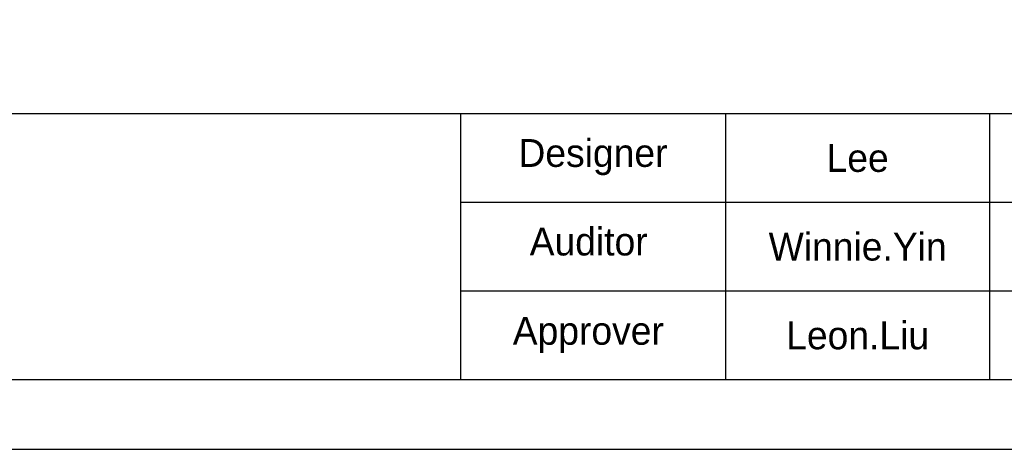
# Model space of a CAD drawing. Header units: millimetres. Extents: x 0 to 297, y 0 to 210.
# Tile 4 of 48: x 116 to 186, y 0 to 31. Entities that reach past the tile are written whole.
import ezdxf
from ezdxf.enums import TextEntityAlignment as Align

# ---------------------------------------------------------------- set-up
doc = ezdxf.new("R2010")
doc.units = ezdxf.units.MM
doc.layers.add('1', color=7, linetype='Continuous', true_color=0xffffff)
doc.styles.add('LL', font='txt')

# ---------------------------------------------------------------- blocks, each defined once
blk = doc.blocks.new('Machine Drawing')
for p, q in [((8707.221, 6923.892), (8994.221, 6923.892)), ((8849.531, 6904.8), (8849.531, 6923.892)), ((8868.531, 6923.892), (8868.531, 6904.8)), ((8887.531, 6904.8), (8887.531, 6923.892)), ((8849.531, 6917.527), (8994.221, 6917.527)), ((8849.531, 6911.162), (8994.221, 6911.162))]:
    blk.add_line(p, q)
blk.add_lwpolyline([(8707.221, 6904.8), (8994.221, 6904.8), (8994.221, 7104.8), (8707.221, 7104.8)], close=True)
at = {"layer": '1'}
blk.add_lwpolyline([(8999.221, 7109.8), (8702.221, 7109.8), (8702.221, 6899.8), (8999.221, 6899.8)], close=True, dxfattribs=at)
at = {"char_height": 2, "attachment_point": 1, "style": 'LL'}
for s, insert in [('Designer', (8853.673, 6922.067)), ('Auditor', (8854.479, 6915.712)), ('Approver', (8853.265, 6909.304))]:
    blk.add_mtext_dynamic_manual_height_columns(s, width=11.04546, gutter_width=12.5, heights=[0], dxfattribs=dict(at, insert=insert))
at = {"style": 'LL', "flags": 8}
for tag, p in [('DESIGNER', (8878.031, 6920.709)), ('DOCUMENT.NAME', (8972.796, 6920.709)), ('AUDITOR', (8878.031, 6914.344)), ('SCALE', (8893.136, 6914.344)), ('TOLERANCE', (8904.346, 6914.344)), ('UNIT', (8915.556, 6914.344)), ('WEIGHT', (8926.766, 6914.344)), ('DOCUMENT.NUMBER', (8972.796, 6914.344)), ('APPROVER', (8878.031, 6907.979)), ('APPROVAL.TIME', (8921.161, 6907.981)), ('VERSION', (8960.871, 6907.981))]:
    blk.add_attdef(tag, text='', height=2, dxfattribs=at).set_placement(p, align=Align.MIDDLE_CENTER)

msp = doc.modelspace()

# ---------------------------------------------------------------- block references
ref = msp.add_blockref('Machine Drawing', (-8702.2212, -6899.8003))
ref.add_attrib('DESIGNER', 'Lee', dxfattribs={"height": 2, "style": 'LL', "flags": 8}).set_placement((175.8103, 20.9087), align=Align.MIDDLE_CENTER)
ref.add_attrib('AUDITOR', 'Winnie.Yin', dxfattribs={"height": 2, "style": 'LL', "flags": 8}).set_placement((175.8103, 14.5437), align=Align.MIDDLE_CENTER)
ref.add_attrib('APPROVER', 'Leon.Liu', dxfattribs={"height": 2, "style": 'LL', "flags": 8}).set_placement((175.8103, 8.1787), align=Align.MIDDLE_CENTER)

doc.saveas('drawing.dxf')
